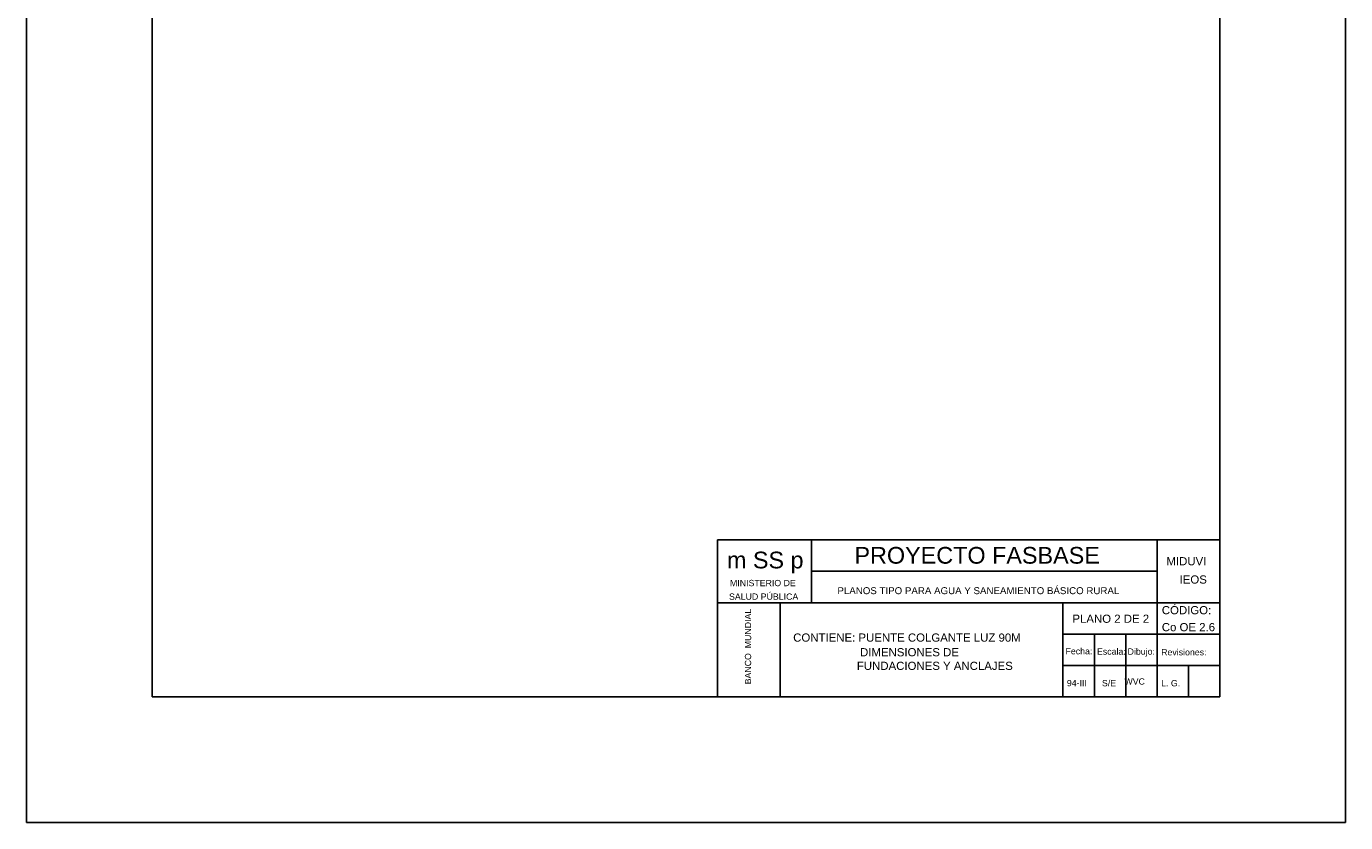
# Model space of a CAD drawing. Header units: metres. Extents: x 2644 to 4131, y 3282 to 4383.
# Tile 47 of 53: x 3124 to 3145, y 4353 to 4366. Entities that reach past the tile are written whole.
import ezdxf
from ezdxf.enums import TextEntityAlignment as Align

# ---------------------------------------------------------------- set-up
doc = ezdxf.new("R2010")
doc.units = ezdxf.units.M
doc.layers.add('Dibujo', color=7, linetype='Continuous')
doc.styles.add('Annotative', font='arial.ttf')
doc.styles.get("Standard").update_dxf_attribs({"font": 'arial.ttf'})

msp = doc.modelspace()

# ---------------------------------------------------------------- linework, layer by layer
at = {"layer": 'Dibujo', "color": 0, "linetype": 'ByBlock'}
for p, q in [((3123.537, 4353.265), (3123.537, 4382.965)), ((3144.537, 4382.965), (3144.537, 4353.265)), ((3125.537, 4380.965), (3125.537, 4355.265)), ((3142.537, 4380.965), (3142.537, 4355.265)), ((3134.537, 4357.765), (3134.537, 4355.265)), ((3142.537, 4357.765), (3134.537, 4357.765)), ((3136.037, 4357.765), (3136.037, 4356.765)), ((3141.537, 4355.265), (3141.537, 4357.765)), ((3141.537, 4357.265), (3136.037, 4357.265)), ((3142.537, 4356.765), (3134.537, 4356.765)), ((3135.537, 4356.765), (3135.537, 4355.265)), ((3135.537, 4355.265), (3135.537, 4356.765)), ((3140.037, 4355.265), (3140.037, 4356.765)), ((3142.537, 4356.265), (3140.037, 4356.265)), ((3140.537, 4355.265), (3140.537, 4356.265)), ((3141.037, 4355.265), (3141.037, 4356.265)), ((3142.537, 4355.765), (3140.037, 4355.765)), ((3142.037, 4355.265), (3142.037, 4355.765)), ((3142.537, 4355.265), (3125.537, 4355.265)), ((3144.537, 4353.265), (3123.537, 4353.265))]:
    msp.add_line(p, q, dxfattribs=at)

# ---------------------------------------------------------------- texts
for s, height, p in [('m SS p', 0.2662, (3134.689, 4357.311)), ('PROYECTO FASBASE', 0.26624, (3136.719, 4357.386)), ('PLANOS TIPO PARA AGUA Y SANEAMIENTO BÁSICO RURAL', 0.11076, (3136.447, 4356.901))]:
    msp.add_text(s, height=height, dxfattribs=at).set_placement(p)
at = {"layer": 'Dibujo', "color": 0, "linetype": 'ByBlock', "style": 'Annotative'}
for s, p in [('MIDUVI', (3141.685, 4357.36)), ('IEOS', (3141.894, 4357.069)), ('CÓDIGO:', (3141.611, 4356.581)), ('PLANO 2 DE 2', (3140.188, 4356.445)), ('CONTIENE: PUENTE COLGANTE LUZ 90M', (3135.743, 4356.145)), ('Co OE 2.6', (3141.611, 4356.311))]:
    msp.add_text(s, height=0.13, dxfattribs=at).set_placement(p)
at = {"layer": 'Dibujo', "color": 0, "linetype": 'ByBlock'}
for s, p in [('MINISTERIO DE', (3135.261, 4357.028)), ('SALUD PÚBLICA', (3135.273, 4356.812)), ('Fecha:', (3140.292, 4355.943)), ('Escala:', (3140.808, 4355.938)), ('Dibujo:', (3141.284, 4355.938)), ('Revisiones:', (3141.962, 4355.927)), ('94-III', (3140.259, 4355.436)), ('S/E', (3140.771, 4355.434)), ('WVC', (3141.179, 4355.461)), ('L. G. ', (3141.771, 4355.434))]:
    msp.add_text(s, height=0.1, dxfattribs=at).set_placement(p, align=Align.CENTER)
msp.add_text('BANCO  MUNDIAL', height=0.1, rotation=90, dxfattribs=at).set_placement((3135.074, 4356.067), align=Align.CENTER)
at = {"layer": 'Dibujo', "color": 0, "linetype": 'ByBlock', "insert": (3136.757, 4356.042), "char_height": 0.13, "width": 2.74501, "attachment_point": 1}
msp.add_mtext(' DIMENSIONES DE FUNDACIONES Y ANCLAJES', dxfattribs=at)

doc.saveas('drawing.dxf')
